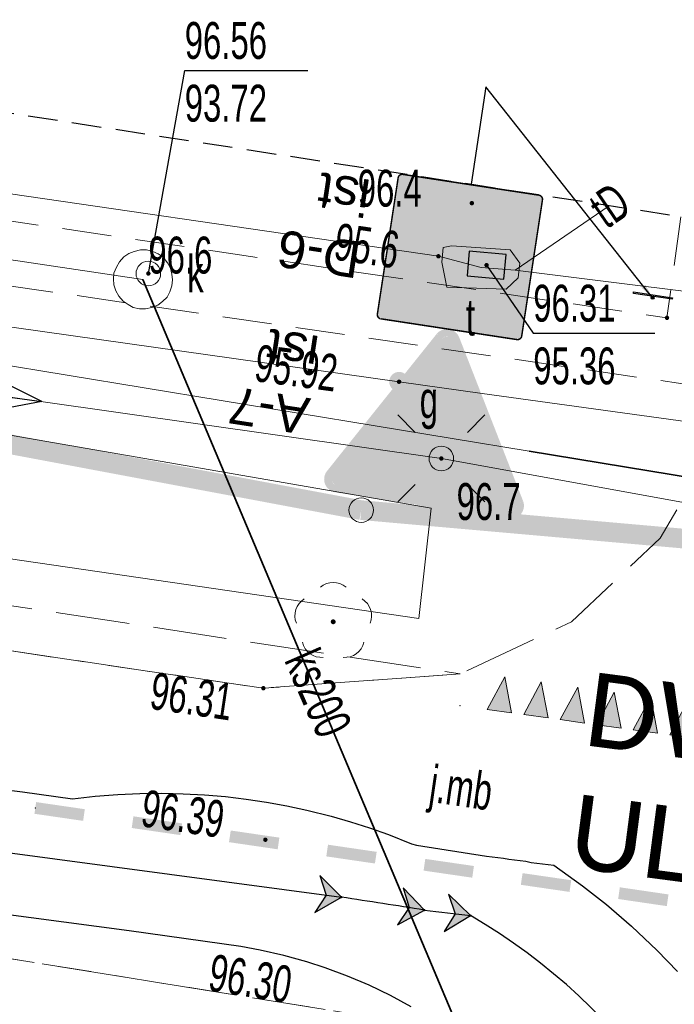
# Model space of a CAD drawing. Header units: metres. Extents: x 6539540 to 6543249, y 5894370 to 5895874.
# Tile 42 of 91: x 6541951 to 6541964, y 5895293 to 5895313. Entities that reach past the tile are written whole.
import ezdxf
from ezdxf.enums import TextEntityAlignment as Align

# ---------------------------------------------------------------- set-up
doc = ezdxf.new("R2010")
doc.units = ezdxf.units.M
for name, pattern in [('0.5_0.5', [1, 0.5, -0.5]), ('1.0_0.5', [1.5, 1, -0.5]), ('1.5_0.5', [2, 1.5, -0.5]), ('2', [0.9, 0.6, -0.3]), ('suep_nn_500', [0])]:
    doc.linetypes.add(name, pattern=pattern)
for name, color, linetype in [('202-punkt graniczny', 7, 'Continuous'), ('219-działka ewidencyjna', 7, 'Continuous'), ('chodnik', 7, 'Continuous'), ('drzewo liściaste', 7, 'Continuous'), ('gaPionowe', 7, 'Continuous'), ('gaPoziome', 7, 'Continuous'), ('jezdnia', 7, 'Continuous'), ('jezdnia-Atr17', 7, 'Continuous'), ('komora podziemna', 7, 'Continuous'), ('latarnia', 7, 'Continuous'), ('obudowa ochronna przewodu', 7, 'Continuous'), ('pikieta naturalna', 7, 'Continuous'), ('pikieta naturalna-Atr2', 7, 'Continuous'), ('pikieta sztuczna', 7, 'Continuous'), ('pikieta sztuczna-Atr2', 7, 'Continuous'), ('przewód elektroenergetyczny niskiego napięcia', 7, 'Continuous'), ('przewód gazowy', 7, 'Continuous'), ('przewód kanalizacyjny', 7, 'Continuous'), ('przewód kanalizacyjny-Atr1', 7, 'Continuous'), ('przewód telekomunikacyjny podziemny', 7, 'Continuous'), ('przewód telekomunikacyjny podziemny-Atr1', 7, 'Continuous'), ('rzędna', 7, 'Continuous'), ('rzędna-Atr2', 7, 'Continuous'), ('rzędna-Atr3', 7, 'Continuous'), ('rów przydrożny (poligon)', 7, 'Continuous'), ('właz do komory lub kanału - okrągły', 7, 'Continuous'), ('właz do komory lub kanału - okrągły-Atr17', 7, 'Continuous'), ('właz do komory lub kanału - prostokątny', 7, 'Continuous'), ('właz do komory lub kanału - prostokątny-Atr17', 7, 'Continuous'), ('Zakres', 7, 'Continuous'), ('zasuwa lub zawór', 7, 'Continuous'), ('zasuwa lub zawór-Atr17', 7, 'Continuous'), ('zzz.gaHSDomyslna', 7, 'Continuous'), ('zzz.gaVSDodTekst', 7, 'Continuous'), ('zzz.gaVSDomyslna', 7, 'Continuous'), ('zzz.gaVSNazwa', 7, 'Continuous'), ('zzz.gaVSStan', 7, 'Continuous'), ('zzz.gaVSWielkość', 7, 'Continuous')]:
    doc.layers.add(name, color=color, linetype=linetype)
doc.layers.add('_dr opis', color=7, linetype='Continuous', lineweight=25)
doc.styles.add('GA-ATR-TEXT', font='arial.ttf', dxfattribs={"width": 0.9})
doc.dimstyles.new('GA-LEADER', dxfattribs={"dimtxt": 1, "dimasz": 1, "dimexe": 1, "dimexo": 1, "dimgap": 1, "dimtad": 1, "dimtxsty": 'Standard', "dimcen": 1, "dimadec": 0, "dimazin": 0, "dimtfac": 1, "dimtmove": 0, "dimatfit": 3, "dimfxl": 1, "dimarcsym": 0})

# ---------------------------------------------------------------- blocks, each defined once
blk = doc.blocks.new('202')
at = {"color": 0, "linetype": 'Continuous', "lineweight": 0}
blk.add_circle((0, 0), 0.25, dxfattribs=at)
blk = doc.blocks.new('US22')
at = {"color": 0, "linetype": 'Continuous', "lineweight": 13}
blk.add_circle((0, 0), 0.25, dxfattribs=at)
blk = doc.blocks.new('SUPWP')
at = {"color": 0, "linetype": 'Continuous'}
blk.add_lwpolyline([(-0.375, -0.25), (0.375, -0.25), (0.375, 0.25), (-0.375, 0.25)], close=True, dxfattribs=at)
blk = doc.blocks.new('SUEP1')
at = {"color": 0, "linetype": 'Continuous'}
for p, q in [((5, 0), (3.5, 0.5)), ((15, 0), (13.5, 0.5)), ((0, 0), (5, 0)), ((5, 0), (3.5, -0.5)), ((5, 0), (15, 0)), ((15, 0), (13.5, -0.5))]:
    blk.add_line(p, q, dxfattribs=at)
blk = doc.blocks.new('PW01')
at = {"linetype": 'Continuous', "lineweight": 13}
h = blk.add_hatch(color=0, dxfattribs=at)
edge = h.paths.add_edge_path()
edge.add_arc((0, 0), 0.045, 0, 360)
blk = doc.blocks.new('SM01')
at = {"color": 0, "linetype": 'Continuous', "lineweight": 13}
for p, q in [((-0.53, 0.531), (-0.883, 0.884)), ((0.531, 0.531), (0.884, 0.884)), ((-0.53, -0.53), (-0.883, -0.883)), ((0.531, -0.53), (0.884, -0.883))]:
    blk.add_line(p, q, dxfattribs=at)
blk.add_circle((0, 0), 0.25, dxfattribs=at)
blk = doc.blocks.new('US25')
at = {"linetype": 'Continuous', "lineweight": 0}
h = blk.add_hatch(color=0, dxfattribs=at)
edge = h.paths.add_edge_path()
edge.add_arc((0, 0), 0.2, 0, 360)
blk = doc.blocks.new('OP021')
at = {"linetype": 'Continuous', "lineweight": 13}
h = blk.add_hatch(color=0, dxfattribs=at)
edge = h.paths.add_edge_path()
edge.add_arc((0, 0), 0.05, 0, 360)
at = {"color": 0, "linetype": 'Continuous', "lineweight": 13}
for centre, start, end in [((0, 0.4), 49.272, 130.728), ((-0.38, 0.124), 121.308, 202.548), ((0.38, 0.124), 337.452, 58.692), ((-0.235, -0.324), 193.221, 274.871), ((0.235, -0.324), 265.129, 346.779)]:
    blk.add_arc(centre, 0.4, start, end, dxfattribs=at)
blk = doc.blocks.new('*U161')
at = {"layer": '_dr opis', "color": 6, "linetype": 'Continuous', "lineweight": 0, "ltscale": 0.3048, "transparency": 33554687}
blk.add_circle((0, 0), 0.0127, dxfattribs=at)
blk = doc.blocks.new('*U162')
at = {"layer": '_dr opis', "transparency": 33554687}
blk.add_hatch(color=4, dxfattribs=at).paths.add_polyline_path([(0, 0), (-0.441, 0.443), (-0.31, 0.041), (-0.542, -0.312)])
at = {"layer": '_dr opis', "color": 4, "linetype": 'Continuous', "ltscale": 0.3048, "transparency": 33554687, "flags": 128}
blk.add_lwpolyline([(0, 0), (-0.441, 0.443), (-0.31, 0.041), (-0.542, -0.312)], close=True, dxfattribs=at)
blk = doc.blocks.new('*U164')
at = {"layer": '_dr opis', "color": 6, "linetype": 'Continuous', "lineweight": 0, "ltscale": 0.3048, "transparency": 33554687}
blk.add_circle((0, 0), 0.0127, dxfattribs=at)
blk = doc.blocks.new('*U165')
at = {"layer": '_dr opis', "transparency": 33554687}
blk.add_hatch(color=4, dxfattribs=at).paths.add_polyline_path([(0, 0), (-0.441, 0.443), (-0.31, 0.041), (-0.542, -0.312)])
at = {"layer": '_dr opis', "color": 4, "linetype": 'Continuous', "ltscale": 0.3048, "transparency": 33554687, "flags": 128}
blk.add_lwpolyline([(0, 0), (-0.441, 0.443), (-0.31, 0.041), (-0.542, -0.312)], close=True, dxfattribs=at)
blk = doc.blocks.new('*U166')
at = {"layer": '_dr opis', "color": 6, "linetype": 'Continuous', "lineweight": 0, "ltscale": 0.3048, "transparency": 33554687}
blk.add_circle((0, 0), 0.0127, dxfattribs=at)
blk = doc.blocks.new('*U167')
at = {"layer": '_dr opis', "color": 6, "linetype": 'Continuous', "lineweight": 0, "ltscale": 0.3048, "transparency": 33554687}
blk.add_circle((0, 0), 0.0127, dxfattribs=at)
blk = doc.blocks.new('*U168')
at = {"layer": '_dr opis', "transparency": 33554687}
blk.add_hatch(color=4, dxfattribs=at).paths.add_polyline_path([(0, 0), (-0.43, 0.454), (-0.309, 0.049), (-0.549, -0.298)])
at = {"layer": '_dr opis', "color": 4, "linetype": 'Continuous', "ltscale": 0.3048, "transparency": 33554687, "flags": 128}
blk.add_lwpolyline([(0, 0), (-0.43, 0.454), (-0.309, 0.049), (-0.549, -0.298)], close=True, dxfattribs=at)
blk = doc.blocks.new('*U169')
at = {"layer": '_dr opis', "color": 6, "linetype": 'Continuous', "lineweight": 0, "ltscale": 0.3048, "transparency": 33554687}
blk.add_circle((0, 0), 0.0127, dxfattribs=at)
blk = doc.blocks.new('*U170')
at = {"layer": '_dr opis', "color": 6, "linetype": 'Continuous', "lineweight": 0, "ltscale": 0.3048, "transparency": 33554687}
blk.add_circle((0, 0), 0.0127, dxfattribs=at)
blk = doc.blocks.new('*U171')
at = {"layer": '_dr opis', "transparency": 33554687}
blk.add_hatch(color=4, dxfattribs=at).paths.add_polyline_path([(0, 0), (-0.448, 0.436), (-0.31, 0.037), (-0.537, -0.32)])
at = {"layer": '_dr opis', "color": 4, "linetype": 'Continuous', "ltscale": 0.3048, "transparency": 33554687, "flags": 128}
blk.add_lwpolyline([(0, 0), (-0.448, 0.436), (-0.31, 0.037), (-0.537, -0.32)], close=True, dxfattribs=at)
blk = doc.blocks.new('*U172')
at = {"layer": '_dr opis', "color": 6, "linetype": 'Continuous', "lineweight": 0, "ltscale": 0.3048, "transparency": 33554687}
blk.add_circle((0, 0), 0.0127, dxfattribs=at)
blk = doc.blocks.new('*U178')
at = {"layer": '_dr opis', "color": 3, "linetype": 'Continuous', "ltscale": 0.3048, "transparency": 33554687, "flags": 128}
for points in [[(6541949.781, 5895297.663), (6541951.22, 5895297.485), (6541952.24, 5895297.343), (6541952.701, 5895297.393), (6541953.158, 5895297.429), (6541953.609, 5895297.45), (6541954.053, 5895297.455), (6541954.491, 5895297.446), (6541954.923, 5895297.423), (6541955.35, 5895297.386), (6541955.771, 5895297.336), (6541956.186, 5895297.274), (6541956.596, 5895297.199), (6541957.001, 5895297.113), (6541957.5, 5895296.987), (6541957.893, 5895296.874), (6541958.281, 5895296.749), (6541958.664, 5895296.613), (6541959.135, 5895296.427), (6541959.236, 5895296.399), (6541960.66, 5895296.177), (6541961.003, 5895296.137), (6541961.111, 5895296.114), (6541961.457, 5895296.074), (6541961.565, 5895296.05), (6541962.028, 5895295.992), (6541962.615, 5895295.574), (6541963.101, 5895295.193), (6541963.609, 5895294.756), (6541964.132, 5895294.26), (6541964.547, 5895293.828)], [(6541959.127, 5895293.115), (6541958.704, 5895293.343), (6541958.272, 5895293.551), (6541957.828, 5895293.739), (6541957.375, 5895293.908), (6541957.005, 5895294.027), (6541956.534, 5895294.158), (6541956.053, 5895294.268), (6541955.661, 5895294.339), (6541953.392, 5895294.655), (6541942.647, 5895296.083)]]:
    blk.add_lwpolyline(points, dxfattribs=at)
blk = doc.blocks.new('*U159')
at = {"layer": '_dr opis', "color": 6, "linetype": 'Continuous', "ltscale": 0.3048, "transparency": 33554687}
blk.add_line((6541943.354, 5895297.257), (6541957.706, 5895295.342), dxfattribs=at)
blk.add_line((6541943.354, 5895297.257), (6541957.706, 5895295.342), dxfattribs=at)
for centre, radius, start, end in [((6541918.923, 5895040.364), 257.911, 80.97162, 81.35136), ((6541991.653, 5895560.043), 266.92, 263.05865, 263.26152), ((6541954.046, 5895284.162), 12.501, 319.6637, 59.8056)]:
    blk.add_arc(centre, radius, start, end, dxfattribs=at)
at = {"layer": '_dr opis'}
for name, p in [('*U178', (0, 0)), ('*U162', (6541957.706, 5895295.342)), ('*U165', (6541957.706, 5895295.342)), ('*U168', (6541959.395, 5895295.08)), ('*U171', (6541960.333, 5895294.967))]:
    blk.add_blockref(name, p, dxfattribs=at)
for name, p, rotation in [('*U166', (6541957.706, 5895295.342), 351.3513608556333), ('*U161', (6541957.706, 5895295.342), 352.4003568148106), ('*U164', (6541957.706, 5895295.342), 352.4003568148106), ('*U167', (6541959.395, 5895295.08), 350.9716200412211), ('*U169', (6541959.395, 5895295.08), 353.0586451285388), ('*U172', (6541960.333, 5895294.967), 329.8055508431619), ('*U170', (6541960.333, 5895294.967), 353.2615152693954)]:
    blk.add_blockref(name, p, dxfattribs=dict(at, rotation=rotation))
blk = doc.blocks.new('gaHSPos')
at = {"color": 7, "linetype": 'Continuous', "lineweight": 0}
blk.add_point((0, 0), dxfattribs=at)
blk = doc.blocks.new('*U229')
at = {"layer": 'zzz.gaHSDomyslna', "color": 253, "const_width": 0.24}
for points in [[(0, 0), (0.99, -0.144)], [(1.979, -0.289), (2.969, -0.433)], [(3.958, -0.577), (4.948, -0.722)], [(5.937, -0.866), (6.927, -1.011)], [(7.916, -1.155), (8.906, -1.299)], [(9.895, -1.444), (10.885, -1.588)], [(11.874, -1.732), (12.864, -1.877)], [(13.853, -2.021), (14.843, -2.165)], [(15.832, -2.31), (16.822, -2.454)], [(17.811, -2.598), (18.801, -2.743)]]:
    blk.add_lwpolyline(points, dxfattribs=at)
at = {"color": 253}
for p in [(0, 0), (19.406, -2.831)]:
    blk.add_blockref('gaHSPos', p, dxfattribs=at)
blk = doc.blocks.new('gaVSPos')
blk.add_point((0, 0))
blk = doc.blocks.new('gaVSTVcolumn0')
at = {"color": 0, "linetype": 'ByBlock', "lineweight": -2}
for p, q in [((-400, -30), (400, -30)), ((-400, -60), (-400, -30)), ((400, -60), (-400, -60)), ((400, -30), (400, -60))]:
    blk.add_line(p, q, dxfattribs=at)
blk.add_circle((0, 0), 30, dxfattribs=at)
blk = doc.blocks.new('gaVScolumn0')
at = {"color": 0, "linetype": 'ByBlock', "lineweight": -2}
blk.add_line((0, 0), (0, 400), dxfattribs=at)
at = {"color": 7, "style": 'GA-ATR-TEXT', "width": 0.9}
blk.add_attdef('X2', text='', height=150, dxfattribs=at).set_placement((-50, 0), align=Align.BOTTOM_RIGHT)
blk = doc.blocks.new('*U240')
at = {"layer": 'zzz.gaVSDomyslna', "lineweight": 0, "true_color": 0x2e2e2e}
h = blk.add_hatch(color=250, dxfattribs=at)
edge = h.paths.add_edge_path()
edge.add_line((-280, 594), (280, 594))
edge.add_arc((280, 580), 14, -0.0003, 89.9999, ccw=False)
edge.add_line((294, 580), (294, 20))
edge.add_arc((280, 20), 14, -89.9999, -0.0003, ccw=False)
edge.add_line((280, 6), (-280, 6))
edge.add_arc((-280, 20), 14, 180.0002, 269.9998, ccw=False)
edge.add_line((-294, 20), (-294, 580))
edge.add_arc((-280, 580), 14, 89.9999, 180.0002, ccw=False)
blk = doc.blocks.new('*U241')
at = {"layer": 'zzz.gaVSDomyslna', "color": 7, "lineweight": 0, "true_color": 0xffffff, "const_width": 6}
blk.add_lwpolyline([(280, 3), (-280, 3, -0.414214), (-297, 20), (-297, 580, -0.414214), (-280, 597), (280, 597, -0.414214), (297, 580), (297, 20, -0.414214), (280, 3, -1)], format="xyb", dxfattribs=at)
blk = doc.blocks.new('*U242')
at = {"layer": 'zzz.gaVSDomyslna', "lineweight": 0, "true_color": 0xffffff}
blk.add_hatch(color=7, dxfattribs=at).paths.add_polyline_path([(0, 484), (-279.438, 0), (279.438, 0)])
blk = doc.blocks.new('*U243')
at = {"layer": 'zzz.gaVSDomyslna', "lineweight": 0, "true_color": 0x000000}
h = blk.add_hatch(color=18, dxfattribs=at)
h.paths.add_polyline_path([(-24, 372, 1), (24, 372, 1)])
h.paths.add_polyline_path([(49.7297, 326.351), (0, 345), (-37.2973, 261.081), (-87.4155, 210.963), (-75.7601, 185.321), (-18.6486, 242.432), (-9.72973, 259.459), (0, 186.486), (-46.6216, 121.216), (-77.8378, 27.5676), (-112.5, 23.2348), (-112.5, 11.6777), (-51.0384, 0), (-18.6486, 102.568), (20.4993, 150.613), (90.969, 27.2907), (68.459, 9.13869), (68.459, 0), (93.2432, 0), (134.934, 23.8234), (57.3273, 171.982), (59.8365, 179.509), (49.7297, 223.784), (49.7297, 279.73), (74.5946, 247.095), (74.5946, 163.176), (99.4595, 177.162), (99.4595, 261.081)])
h.paths.add_polyline_path([(219.122, 83.9189), (111.876, 83.9189), (121.645, 65.2703), (228.446, 65.2703)])
h.paths.add_polyline_path([(50.0186, 83.9189), (-16.7151, 83.9189), (-22.6042, 65.2703), (60.675, 65.2703)], flags=17)
h.paths.add_polyline_path([(-66.917, 83.9189), (-219.122, 83.9189), (-228.446, 65.2703), (-73.1332, 65.2703)])
blk = doc.blocks.new('*U245')
at = {"layer": 'zzz.gaVSDomyslna', "color": 7, "true_color": 0xffffff}
for name, p in [('*U241', (0, 0)), ('*U242', (0, 96))]:
    blk.add_blockref(name, p, dxfattribs=at)
at = {"layer": 'zzz.gaVSDomyslna', "color": 250, "true_color": 0x2e2e2e}
blk.add_blockref('*U240', (0, 0), dxfattribs=at)
at = {"layer": 'zzz.gaVSDomyslna', "color": 18, "true_color": 0x000000}
blk.add_blockref('*U243', (0, 108), dxfattribs=at)
blk = doc.blocks.new('*U239')
at = {"layer": 'zzz.gaVSDomyslna'}
blk.add_blockref('*U245', (0, 0), dxfattribs=at)
at = {"layer": 'zzz.gaVSDodTekst', "flags": 1}
blk.add_attdef('Addtext', text='', height=1, dxfattribs=at).set_placement((0, 0), align=Align.MIDDLE_LEFT)
at = {"layer": 'zzz.gaVSDomyslna', "flags": 1}
for tag in ['Width', 'Height', 'Position', 'Route', 'ItemNo', 'ID']:
    blk.add_attdef(tag, text='', height=1, dxfattribs=at).set_placement((0, 0), align=Align.MIDDLE_LEFT)
at = {"layer": 'zzz.gaVSNazwa', "style": 'GA-ATR-TEXT'}
blk.add_attdef('Name', text='', height=150, dxfattribs=at).set_placement((400, 375), align=Align.MIDDLE_LEFT)
at = {"layer": 'zzz.gaVSStan', "style": 'GA-ATR-TEXT'}
blk.add_attdef('State', text='', height=150, dxfattribs=at).set_placement((400, 120), align=Align.MIDDLE_LEFT)
at = {"layer": 'zzz.gaVSWielkość', "flags": 1}
blk.add_attdef('Size', text='', height=1, dxfattribs=at).set_placement((0, 0), align=Align.MIDDLE_LEFT)
blk = doc.blocks.new('*U247')
at = {"layer": 'zzz.gaVSDomyslna', "color": 251, "linetype": 'Continuous', "lineweight": 0, "true_color": 0x4c4c4c, "const_width": 30}
blk.add_lwpolyline([(356.469, 710.423), (-356.469, 710.423, 0.563712), (-391.037, 653.297), (-33.775, 34.5, 0.563661), (32.9409, 33.1218), (390.215, 651.94, 0.577186), (356.469, 710.423)], format="xyb", close=True, dxfattribs=at)
blk = doc.blocks.new('*U248')
at = {"layer": 'zzz.gaVSDomyslna', "linetype": 'Continuous', "lineweight": 0, "true_color": 0xe2e2e2}
h = blk.add_hatch(color=254, dxfattribs=at)
h.dxf.hatch_style = 1
h.paths.add_polyline_path([(0, 695.423), (-356.469, 695.423, 0.262443), (-377.021, 683.837, 0.259425), (-377.874, 660.497), (-19.9889, 40.6218, 0.279187), (-0.646341, 29.9873, 0.229204), (20.2988, 41.2251), (378.047, 660.797, 0.284586), (377.352, 683.315, 0.237857), (356.126, 695.423)])
at = {"layer": 'zzz.gaVSDomyslna', "color": 254, "linetype": 'Continuous', "lineweight": 0, "true_color": 0xe2e2e2}
blk.add_point((0, 0), dxfattribs=at)
blk = doc.blocks.new('*U250')
at = {"layer": 'zzz.gaVSDomyslna', "color": 251, "true_color": 0x4c4c4c}
blk.add_blockref('*U247', (0, 0), dxfattribs=at)
at = {"layer": 'zzz.gaVSDomyslna', "color": 254, "true_color": 0xe2e2e2}
blk.add_blockref('*U248', (0, 0), dxfattribs=at)
blk = doc.blocks.new('*U246')
at = {"layer": 'zzz.gaVSDomyslna'}
blk.add_blockref('*U250', (0, 0), dxfattribs=at)
at = {"layer": 'zzz.gaVSDodTekst', "flags": 1}
blk.add_attdef('Addtext', text='', height=1, dxfattribs=at).set_placement((0, 0), align=Align.MIDDLE_LEFT)
at = {"layer": 'zzz.gaVSDomyslna', "flags": 1}
for tag in ['Width', 'Height', 'Position', 'Route', 'ItemNo', 'ID']:
    blk.add_attdef(tag, text='', height=1, dxfattribs=at).set_placement((0, 0), align=Align.MIDDLE_LEFT)
at = {"layer": 'zzz.gaVSNazwa', "style": 'GA-ATR-TEXT'}
blk.add_attdef('Name', text='', height=150, dxfattribs=at).set_placement((510.5, 437.7), align=Align.MIDDLE_LEFT)
at = {"layer": 'zzz.gaVSStan', "style": 'GA-ATR-TEXT'}
blk.add_attdef('State', text='', height=150, dxfattribs=at).set_placement((510.5, 182.7), align=Align.MIDDLE_LEFT)
at = {"layer": 'zzz.gaVSWielkość', "flags": 1}
blk.add_attdef('Size', text='', height=1, dxfattribs=at).set_placement((0, 0), align=Align.MIDDLE_LEFT)
blk = doc.blocks.new('zk.P-13')
at = {"linetype": 'Continuous', "lineweight": 0}
blk.add_hatch(color=0, dxfattribs=at).paths.add_polyline_path([(0.25, 0), (-0.25, 0), (-0.013, -0.705)])
at = {"color": 0, "linetype": 'Continuous', "lineweight": 0}
for p, q in [((-0.25, 0), (0.25, 0)), ((-0.013, -0.705), (-0.25, 0)), ((0.25, 0), (-0.013, -0.705))]:
    blk.add_line(p, q, dxfattribs=at)
blk = doc.blocks.new('*U258')
at = {"layer": 'zzz.gaHSDomyslna', "color": 253, "rotation": 172.085543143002}
for p in [(-6.438, 0.895), (-5.695, 0.792), (-4.952, 0.688), (-4.21, 0.585), (-3.467, 0.482), (-2.724, 0.379), (-1.981, 0.275), (-1.238, 0.172), (-0.495, 0.069)]:
    blk.add_blockref('zk.P-13', p, dxfattribs=at)
at = {"layer": 'zzz.gaHSDomyslna', "color": 253}
for p in [(-7.237, 1.006), (0, 0)]:
    blk.add_blockref('gaHSPos', p, dxfattribs=at)

msp = doc.modelspace()

# ---------------------------------------------------------------- linework, layer by layer
at = {"layer": '219-działka ewidencyjna', "color": 84, "linetype": '0.5_0.5', "lineweight": 18, "const_width": 0.4, "flags": 128}
for points in [[(6541958.11, 5895303.21), (6541936.663, 5895307.231)], [(6541974.09, 5895301.8), (6541958.11, 5895303.21)]]:
    msp.add_lwpolyline(points, dxfattribs=at)
at = {"layer": 'chodnik', "color": 7, "linetype": '1.0_0.5', "lineweight": 18, "flags": 128}
for points in [[(6541964.614, 5895309.171), (6541964.33, 5895307.12), (6541939.7, 5895310.75), (6541939.935, 5895312.977)], [(6541937.485, 5895309.729), (6541965.47, 5895305.66), (6541966.08, 5895308.945)]]:
    msp.add_lwpolyline(points, dxfattribs=at)
msp.add_lwpolyline([(6541962.92, 5895286.09), (6541968.88, 5895285.22), (6541968.97, 5895285.43), (6541969.5, 5895287.96), (6541969.99, 5895289.35), (6541971.13, 5895290.25), (6541973.08, 5895290.9), (6541971.67, 5895291.04), (6541957.75, 5895293), (6541948, 5895294.57), (6541948.65, 5895293.71), (6541949.25, 5895292.82), (6541949.75, 5895291.6), (6541949.87, 5895290.04), (6541949.73, 5895289.84), (6541955.19, 5895288.28), (6541955.44, 5895289.08), (6541962.96, 5895287.09)], close=True, dxfattribs=at)
at = {"layer": 'jezdnia', "color": 7, "linetype": '1.5_0.5', "lineweight": 18, "flags": 128}
for points in [[(6541966.08, 5895308.945), (6541965.47, 5895305.66), (6541965.24, 5895304.42), (6541964.19, 5895302.64), (6541962.39, 5895300.94), (6541960.12, 5895299.88), (6541956.12, 5895299.59), (6541935.168, 5895302.685)], [(6541935.168, 5895302.685), (6541956.12, 5895299.59), (6541960.12, 5895299.88), (6541935.477, 5895303.624)], [(6541948, 5895294.57), (6541957.75, 5895293), (6541971.67, 5895291.04), (6541973.08, 5895290.9), (6541993.998, 5895287.887)]]:
    msp.add_lwpolyline(points, dxfattribs=at)
at = {"layer": 'komora podziemna', "color": 30, "linetype": 'Continuous', "lineweight": 18, "flags": 128}
msp.add_lwpolyline([(6541961.06, 5895307.7), (6541959.85, 5895307.74), (6541959.75, 5895308.25), (6541959.78, 5895308.55), (6541959.95, 5895308.58), (6541961.14, 5895308.5), (6541961.34, 5895308.23), (6541961.3, 5895307.93)], close=True, dxfattribs=at)
at = {"layer": 'komora podziemna', "color": 34, "linetype": 'Continuous', "lineweight": 18, "flags": 128}
msp.add_lwpolyline([(6541954.27, 5895307.89), (6541954.26, 5895307.77), (6541954.22, 5895307.65), (6541954.16, 5895307.54), (6541954.07, 5895307.45), (6541953.97, 5895307.38), (6541953.85, 5895307.33), (6541953.72, 5895307.3), (6541953.6, 5895307.3), (6541953.47, 5895307.33), (6541953.37, 5895307.39), (6541953.27, 5895307.46), (6541953.18, 5895307.56), (6541953.12, 5895307.67), (6541953.08, 5895307.79), (6541953.07, 5895307.91), (6541953.08, 5895308.03), (6541953.13, 5895308.15), (6541953.19, 5895308.26), (6541953.28, 5895308.36), (6541953.38, 5895308.43), (6541953.49, 5895308.47), (6541953.62, 5895308.5), (6541953.74, 5895308.5), (6541953.87, 5895308.47), (6541953.98, 5895308.42), (6541954.08, 5895308.35), (6541954.17, 5895308.24), (6541954.23, 5895308.13), (6541954.26, 5895308.01)], close=True, dxfattribs=at)
at = {"layer": 'obudowa ochronna przewodu', "color": 34, "linetype": 'Continuous', "lineweight": 35, "flags": 128}
msp.add_lwpolyline([(6541962.61, 5895286.69), (6541953.67, 5895307.9)], dxfattribs=at)
at = {"layer": 'obudowa ochronna przewodu', "color": 52, "linetype": 'Continuous', "lineweight": 35, "flags": 128}
msp.add_lwpolyline([(6541961.53, 5895304.41), (6541975.14, 5895302.17)], dxfattribs=at)
at = {"layer": 'przewód elektroenergetyczny niskiego napięcia', "color": 1, "linetype": 'suep_nn_500', "lineweight": 18, "flags": 128}
for points in [[(6541959.74, 5895304.26), (6541936.76, 5895307.525)], [(6541936.76, 5895307.525), (6541959.74, 5895304.26)], [(6541988.77, 5895298.99), (6541959.74, 5895304.26)]]:
    msp.add_lwpolyline(points, dxfattribs=at)
at = {"layer": 'przewód gazowy', "color": 52, "linetype": 'Continuous', "lineweight": 18, "flags": 128}
for points in [[(6541958.88, 5895305.82), (6541937.203, 5895308.872)], [(6541937.049, 5895308.404), (6541942.72, 5895307.5), (6541961.53, 5895304.41), (6541975.14, 5895302.17), (6541982.24, 5895300.91), (6541985.89, 5895301.11), (6541998.178, 5895299.25)], [(6541998.329, 5895299.661), (6541981.85, 5895302.25), (6541980.24, 5895302.5), (6541977.01, 5895303.32), (6541960.57, 5895305.58), (6541958.88, 5895305.82)]]:
    msp.add_lwpolyline(points, dxfattribs=at)
at = {"layer": 'przewód kanalizacyjny', "color": 34, "linetype": 'Continuous', "lineweight": 18, "flags": 128}
msp.add_lwpolyline([(6541937.668, 5895310.287), (6541953.67, 5895307.9), (6541962.61, 5895286.69), (6541991.785, 5895281.872)], dxfattribs=at)
at = {"layer": 'przewód telekomunikacyjny podziemny', "color": 30, "linetype": 'Continuous', "lineweight": 18, "flags": 128}
for points in [[(6541960.55, 5895308.14), (6541959.68, 5895308.37), (6541938.072, 5895311.514)], [(6541938.072, 5895311.514), (6541959.68, 5895308.37), (6541960.55, 5895308.14)], [(6541960.55, 5895308.14), (6541961.24, 5895308.09), (6541963.154, 5895309.396)], [(6541960.55, 5895308.14), (6541961.24, 5895308.09), (6541977.97, 5895306), (6541978.83, 5895305.81), (6541979.54, 5895305.7), (6541999.424, 5895302.636)], [(6541960.55, 5895308.14), (6541961.24, 5895308.09), (6541977.97, 5895306), (6541978.83, 5895305.81), (6541979.54, 5895305.7), (6541999.424, 5895302.636)]]:
    msp.add_lwpolyline(points, dxfattribs=at)
at = {"layer": 'rzędna-Atr2', "color": 7, "flags": 128}
for points in [[(6541953.78, 5895308.02), (6541954.52, 5895312.15), (6541957.025, 5895312.15)], [(6541960.66, 5895308.19), (6541961.61, 5895306.81), (6541964.083, 5895306.81)]]:
    msp.add_lwpolyline(points, dxfattribs=at)
at = {"layer": 'rów przydrożny (poligon)', "color": 7, "linetype": 'Continuous', "lineweight": 18, "flags": 128}
for points in [[(6541959.28, 5895301.01), (6541959.53, 5895303.25), (6541936.657, 5895307.212)], [(6541935.746, 5895304.441), (6541959.28, 5895301.01)]]:
    msp.add_lwpolyline(points, dxfattribs=at)
at = {"layer": 'Zakres', "color": 5, "linetype": '2', "lineweight": 25, "flags": 128}
msp.add_lwpolyline([(6541938.62, 5895313.18), (6541912.96, 5895235.17), (6541870.71, 5895162.99), (6541810.21, 5895062.53), (6541777.05, 5895047.89), (6541830.67, 5894972.22), (6541843.02, 5895013.5), (6541885, 5895080.88), (6541918.51, 5895144.38), (6541965.96, 5895211.67), (6541999.83, 5895303.74)], close=True, dxfattribs=at)
msp.add_lwpolyline([(6541938.62, 5895313.18), (6541912.96, 5895235.17), (6541870.71, 5895162.99), (6541810.21, 5895062.53), (6541777.05, 5895047.89), (6541830.67, 5894972.22), (6541843.02, 5895013.5), (6541885, 5895080.88), (6541918.51, 5895144.38), (6541965.96, 5895211.67), (6541999.83, 5895303.74)], close=True, dxfattribs=at)
msp.add_lwpolyline([(6541938.62, 5895313.18), (6541912.96, 5895235.17), (6541870.71, 5895162.99), (6541810.21, 5895062.53), (6541777.05, 5895047.89), (6541830.67, 5894972.22), (6541843.02, 5895013.5), (6541885, 5895080.88), (6541918.51, 5895144.38), (6541965.96, 5895211.67), (6541999.83, 5895303.74)], close=True, dxfattribs=at)
msp.add_lwpolyline([(6541938.62, 5895313.18), (6541912.96, 5895235.17), (6541870.71, 5895162.99), (6541810.21, 5895062.53), (6541777.05, 5895047.89), (6541830.67, 5894972.22), (6541843.02, 5895013.5), (6541885, 5895080.88), (6541918.51, 5895144.38), (6541965.96, 5895211.67), (6541999.83, 5895303.74)], close=True, dxfattribs=at)

# ---------------------------------------------------------------- block references
at = {"layer": '202-punkt graniczny', "color": 7, "linetype": 'Continuous', "lineweight": 18}
msp.add_blockref('202', (6541958.11, 5895303.21), dxfattribs=at)
at = {"layer": '_dr opis'}
msp.add_blockref('*U159', (0, 0), dxfattribs=at)
at = {"layer": 'drzewo liściaste', "color": 94, "linetype": 'Continuous', "lineweight": 18}
msp.add_blockref('OP021', (6541957.54, 5895300.94), dxfattribs=at)
at = {"layer": 'gaPionowe', "rotation": 171.3325656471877}
for name, p, xscale, yscale in [('gaVScolumn0', (6541960.646, 5895311.816), 0.005, 0.005), ('gaVSTVcolumn0', (6541964.038, 5895307.527), 0.001, 0.001)]:
    msp.add_blockref(name, p, dxfattribs=dict(at, xscale=xscale, yscale=yscale))
at = {"layer": 'gaPionowe', "xscale": 0.005, "yscale": 0.005}
for name, p, rotation, values in [('*U239', (6541960.344, 5895309.839), 171.332355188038, {'Name': 'D-6', 'State': 'ist'}), ('*U246', (6541959.894, 5895306.888), 171.3325656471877, {'Name': 'A-7', 'State': 'ist'})]:
    msp.add_blockref(name, p, dxfattribs=dict(at, rotation=rotation)).add_auto_attribs(values)
at = {"layer": 'gaPionowe', "rotation": 171.3325656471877}
msp.add_blockref('gaVSPos', (6541964.038, 5895307.527), dxfattribs=at)
at = {"layer": 'gaPoziome'}
for name, p in [('*U258', (6541967.358, 5895298.229)), ('*U229', (6541951.48, 5895297.156))]:
    msp.add_blockref(name, p, dxfattribs=at)
at = {"layer": 'latarnia', "color": 7, "linetype": 'Continuous', "lineweight": 18}
msp.add_blockref('SM01', (6541959.74, 5895304.26), dxfattribs=at)
at = {"layer": 'pikieta naturalna', "color": 7, "linetype": 'Continuous', "lineweight": 13}
for p in [(6541960.36, 5895309.45), (6541953.78, 5895308.02), (6541964.33, 5895307.12), (6541959.74, 5895304.26)]:
    msp.add_blockref('PW01', p, dxfattribs=at)
at = {"layer": 'pikieta sztuczna', "color": 7, "linetype": 'Continuous', "lineweight": 13}
for p in [(6541956.12, 5895299.59), (6541956.16, 5895296.51)]:
    msp.add_blockref('PW01', p, dxfattribs=at)
at = {"layer": 'przewód elektroenergetyczny niskiego napięcia', "color": 1, "linetype": 'Continuous', "lineweight": 18, "rotation": 351.914}
msp.add_blockref('SUEP1', (6541936.76, 5895307.525), dxfattribs=at)
at = {"layer": 'rzędna', "color": 30, "linetype": 'Continuous', "lineweight": 18, "rotation": 352.3460000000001}
msp.add_blockref('PW01', (6541959.68, 5895308.37), dxfattribs=at)
at = {"layer": 'rzędna', "color": 30, "linetype": 'Continuous', "lineweight": 18}
msp.add_blockref('PW01', (6541960.66, 5895308.19), dxfattribs=at)
at = {"layer": 'rzędna', "color": 34, "linetype": 'Continuous', "lineweight": 18}
msp.add_blockref('PW01', (6541953.78, 5895308.02), dxfattribs=at)
at = {"layer": 'rzędna', "color": 52, "linetype": 'Continuous', "lineweight": 18, "rotation": 351.291}
msp.add_blockref('PW01', (6541958.88, 5895305.82), dxfattribs=at)
at = {"layer": 'właz do komory lub kanału - okrągły', "color": 7, "linetype": 'Continuous', "lineweight": 18}
msp.add_blockref('US22', (6541953.78, 5895308.02), dxfattribs=at)
at = {"layer": 'właz do komory lub kanału - prostokątny', "color": 7, "linetype": 'Continuous', "lineweight": 18, "rotation": 354.836}
msp.add_blockref('SUPWP', (6541960.66, 5895308.19), dxfattribs=at)
at = {"layer": 'zasuwa lub zawór', "color": 52, "linetype": 'Continuous', "lineweight": 18}
msp.add_blockref('US25', (6541958.88, 5895305.82), dxfattribs=at)

# ---------------------------------------------------------------- texts
at = {"layer": '_dr opis', "insert": (6541962.802, 5895299.924), "char_height": 1.5, "attachment_point": 1, "rotation": 352.5344}
msp.add_mtext_dynamic_manual_height_columns('{\\fCalibri|b0|i0|c238|p34;DW NR 551 \\PUL. 3-GO MAJA}', width=106.33709, gutter_width=12.5, heights=[0], dxfattribs=at)
at = {"layer": 'jezdnia-Atr17', "color": 7, "width": 0.667}
msp.add_text('j.mb', height=0.75, rotation=351.7, dxfattribs=at).set_placement((6541959.466, 5895297.286))
at = {"layer": 'pikieta naturalna-Atr2', "color": 7, "width": 0.667}
for s, p in [('96.4', (6541958.04, 5895309.38, 96.4)), ('96.6', (6541953.78, 5895308.02, 96.6)), ('96.7', (6541960.05, 5895303.01, 96.7))]:
    msp.add_text(s, height=0.75, dxfattribs=at).set_placement(p)
at = {"layer": 'pikieta sztuczna-Atr2', "color": 7, "width": 0.667}
msp.add_text('96.31', height=0.75, rotation=351.597, dxfattribs=at).set_placement((6541953.89, 5895299.92, 96.31), align=Align.TOP_LEFT)
for s, rotation, p in [('96.39', 351.597, (6541953.6, 5895296.79, 96.39)), ('96.30', 350.852, (6541954.97, 5895293.45, 96.3))]:
    msp.add_text(s, height=0.75, rotation=rotation, dxfattribs=at).set_placement(p)
at = {"layer": 'przewód kanalizacyjny-Atr1', "color": 34, "width": 0.667}
msp.add_text('ks200', height=0.75, rotation=-66.354, dxfattribs=at).set_placement((6541956.88, 5895300.31), align=Align.MIDDLE_LEFT)
at = {"layer": 'przewód telekomunikacyjny podziemny-Atr1', "color": 30, "width": 0.667}
msp.add_text('tD', height=0.75, rotation=34.32, dxfattribs=at).set_placement((6541962.89, 5895309.22), align=Align.MIDDLE_LEFT)
at = {"layer": 'rzędna-Atr2', "color": 34, "width": 0.667}
msp.add_text('96.56', height=0.75, dxfattribs=at).set_placement((6541954.52, 5895312.158), align=Align.BOTTOM_LEFT)
at = {"layer": 'rzędna-Atr2', "color": 30, "width": 0.667}
msp.add_text('95.6', height=0.75, rotation=-8.279, dxfattribs=at).set_placement((6541957.58, 5895308.68), align=Align.MIDDLE_LEFT)
msp.add_text('96.31', height=0.75, dxfattribs=at).set_placement((6541961.61, 5895306.817), align=Align.BOTTOM_LEFT)
at = {"layer": 'rzędna-Atr2', "color": 52, "width": 0.667}
msp.add_text('95.92', height=0.75, rotation=-7.568, dxfattribs=at).set_placement((6541955.96, 5895306.21), align=Align.MIDDLE_LEFT)
at = {"layer": 'rzędna-Atr3', "color": 34, "width": 0.667}
msp.add_text('93.72', height=0.75, dxfattribs=at).set_placement((6541954.52, 5895310.883), align=Align.BOTTOM_LEFT)
at = {"layer": 'rzędna-Atr3', "color": 30, "width": 0.667}
msp.add_text('95.36', height=0.75, dxfattribs=at).set_placement((6541961.61, 5895305.542), align=Align.BOTTOM_LEFT)
at = {"layer": 'właz do komory lub kanału - okrągły-Atr17', "color": 7, "width": 0.667}
msp.add_text('k', height=0.75, dxfattribs=at).set_placement((6541954.57, 5895307.64))
at = {"layer": 'właz do komory lub kanału - prostokątny-Atr17', "color": 7, "width": 0.667}
msp.add_text('t', height=0.75, dxfattribs=at).set_placement((6541960.24, 5895306.76))
at = {"layer": 'zasuwa lub zawór-Atr17', "color": 52, "width": 0.667}
msp.add_text('g', height=0.75, dxfattribs=at).set_placement((6541959.3, 5895305.08))

# ---------------------------------------------------------------- leaders
at = {"layer": 'gaPionowe'}
msp.add_leader([(6541964.038, 5895307.527), (6541960.646, 5895311.816), (6541960.646, 5895311.816)], dimstyle='GA-LEADER', override={"dimasz": 0.3}, dxfattribs=at)

doc.saveas('drawing.dxf')
